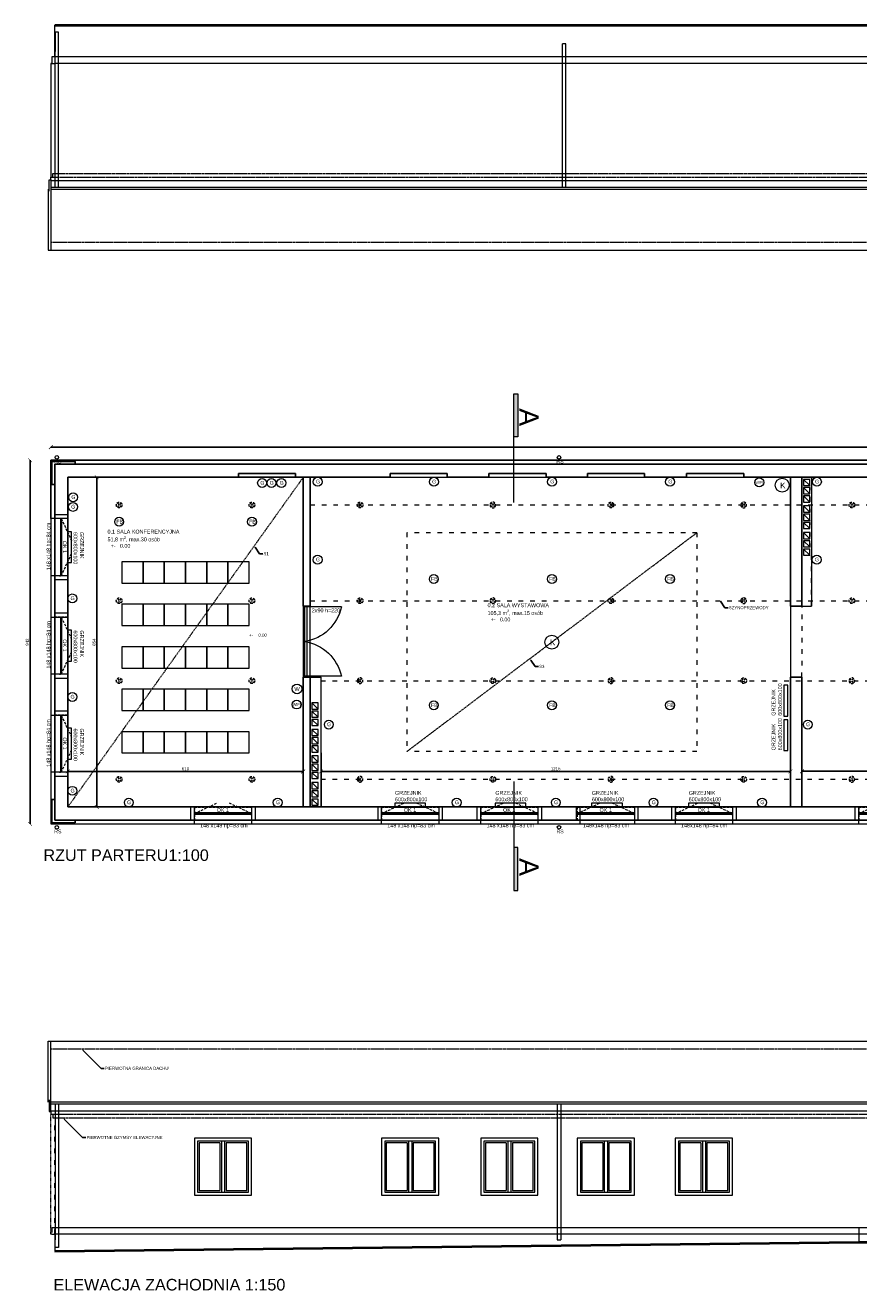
# Model space of a CAD drawing. Header units: centimetres. Extents: x -2458 to 12284, y -19336 to 2224.
# Tile 2 of 20: x 473 to 2632, y -11137 to -7860. Entities that reach past the tile are written whole.
import ezdxf
from ezdxf import colors
from ezdxf.entities.mleader import LeaderData, LeaderLine
from ezdxf.math import Vec2, Vec3

# ---------------------------------------------------------------- set-up
doc = ezdxf.new("R2010")
doc.units = ezdxf.units.CM
for name, pattern in [('DASHED2', [9.525, 6.35, -3.175]), ('GCAD_ISO03W100', [30, 12, -18]), ('KRE-DR', [0.1, 0.06, -0.04])]:
    doc.linetypes.add(name, pattern=pattern)
for name, color, linetype, lineweight in [('100_KONSTRUKCYNE', 10, 'Continuous', 25), ('200_DZIAŁOWE', 50, 'Continuous', 15), ('300_DRZWI NOWE', 60, 'Continuous', 5), ('400_OKNA ISTNIEJĄCE', 130, 'Continuous', 5), ('500_WIDOK', 220, 'Continuous', 5), ('600_POWIERZCHNIE', 11, 'Continuous', 9), ('700_ELEWACJE', 70, 'Continuous', 9), ('800_WYMIARY', 210, 'Continuous', 9), ('900_SUFITY PODWIESZONE', 40, 'Continuous', 9), ('901_LAMPY', 51, 'Continuous', 5)]:
    doc.layers.add(name, color=color, linetype=linetype, lineweight=lineweight)
doc.styles.get("Standard").update_dxf_attribs({"font": 'arial.ttf'})
doc.dimstyles.new('Kasia', dxfattribs={"dimtxt": 8, "dimasz": 10, "dimexe": 1.25, "dimexo": 0.625, "dimgap": 3, "dimtad": 1, "dimtxsty": 'Standard', "dimblk": 'ARCHTICK', "dimcen": 2.5, "dimse1": 1, "dimse2": 1, "dimadec": 0, "dimazin": 0, "dimtfac": 1, "dimtmove": 0, "dimatfit": 3, "dimldrblk": 'ARCHTICK', "dimfxl": 1, "dimarcsym": 1})

# ---------------------------------------------------------------- blocks, each defined once
blk = doc.blocks.new('OKNO 148')
at = {"layer": '400_OKNA ISTNIEJĄCE', "linetype": 'DASHED2'}
for p, q in [((2587.8, 819.4), (2647.5, 847.4)), ((2587.8, 836.4), (2735.8, 836.4)), ((2587.8, 836.4), (2587.8, 802.4)), ((2735.8, 819.4), (2676, 847.4)), ((2735.8, 836.4), (2735.8, 802.4)), ((2587.8, 802.4), (2735.8, 802.4))]:
    blk.add_line(p, q, dxfattribs=at)
at = {"layer": '400_OKNA ISTNIEJĄCE'}
for p, q in [((2735.8, 820.9), (2587.8, 820.9)), ((2590.8, 820.9), (2590.8, 817.9)), ((2590.8, 819.4), (2658.8, 819.4)), ((2658.8, 820.9), (2658.8, 817.9)), ((2661.8, 820.9), (2661.8, 817.9)), ((2664.8, 820.9), (2664.8, 817.9)), ((2664.8, 819.4), (2732.8, 819.4)), ((2732.8, 820.9), (2732.8, 817.9)), ((2587.8, 817.9), (2735.8, 817.9)), ((2587.8, 817.9), (2587.8, 814.9)), ((2735.8, 814.9), (2735.8, 817.9))]:
    blk.add_line(p, q, dxfattribs=at)
at = {"layer": '400_OKNA ISTNIEJĄCE', "insert": (2645.4, 833.7), "char_height": 10, "width": 232.929, "attachment_point": 1}
blk.add_mtext('OK 1', dxfattribs=at)
blk = doc.blocks.new('okno elewacja')
at = {"layer": '400_OKNA ISTNIEJĄCE'}
for p, q in [((9517.3, 2425.9), (9369.3, 2425.9)), ((9369.3, 2425.9), (9369.3, 2277.9)), ((9517.3, 2277.9), (9517.3, 2425.9)), ((9509.3, 2417.9), (9377.3, 2417.9)), ((9377.3, 2417.9), (9377.3, 2285.9)), ((9435.3, 2413.9), (9381.3, 2413.9)), ((9381.3, 2413.9), (9381.3, 2289.9)), ((9435.3, 2289.9), (9435.3, 2413.9)), ((9439.3, 2285.9), (9439.3, 2417.9)), ((9447.3, 2285.9), (9447.3, 2417.9)), ((9505.3, 2413.9), (9451.3, 2413.9)), ((9451.3, 2289.9), (9451.3, 2413.9)), ((9505.3, 2289.9), (9505.3, 2413.9)), ((9509.3, 2285.9), (9509.3, 2417.9)), ((9369.3, 2277.9), (9517.3, 2277.9)), ((9377.3, 2285.9), (9509.3, 2285.9)), ((9381.3, 2289.9), (9435.3, 2289.9)), ((9451.3, 2289.9), (9505.3, 2289.9))]:
    blk.add_line(p, q, dxfattribs=at)
blk = doc.blocks.new('drzwi 180')
at = {"layer": '300_DRZWI NOWE'}
for p, q in [((1455.4, -9081.9), (1455.4, -9176.9)), ((1635.4, -9081.9), (1635.4, -9176.9))]:
    blk.add_line(p, q, dxfattribs=at)
blk.add_lwpolyline([(1637.4, -9171.9), (1453.4, -9171.9), (1453.4, -9176.9), (1455.4, -9176.9), (1455.4, -9171.9), (1455.4, -9176.9), (1637.4, -9176.9), (1637.4, -9171.9), (1635.4, -9171.9), (1635.4, -9176.9)], dxfattribs=at)
for centre, start, end in [((1431.1, -9195), 9.0136, 77.8901), ((1659.6, -9195), 102.1099, 170.9864)]:
    blk.add_arc(centre, 115.7, start, end, dxfattribs=at)
blk = doc.blocks.new('_ArchTick')
at = {"color": 0, "linetype": 'ByBlock', "transparency": 16777216, "const_width": 0.15}
blk.add_lwpolyline([(-0.5, -0.5), (0.5, 0.5)], dxfattribs=at)
blk = doc.blocks.new('*D56')
at = {"layer": '800_WYMIARY', "color": 0, "lineweight": -2}
blk.add_line((582.8, -9792.4), (1192.8, -9792.4), dxfattribs=at)
at = {"layer": '800_WYMIARY', "color": 0, "lineweight": -2, "xscale": 10, "yscale": 10, "zscale": 10, "rotation": 180}
blk.add_blockref('_ArchTick', (582.8, -9792.4), dxfattribs=at)
at = {"layer": '800_WYMIARY', "color": 0, "lineweight": -2, "xscale": 10, "yscale": 10, "zscale": 10}
blk.add_blockref('_ArchTick', (1192.8, -9792.4), dxfattribs=at)
at = {"layer": '800_WYMIARY', "color": 0, "insert": (887.8, -9785.4), "char_height": 8, "attachment_point": 5}
blk.add_mtext('610', dxfattribs=at)
blk = doc.blocks.new('*D58')
at = {"layer": '800_WYMIARY', "color": 0, "lineweight": -2}
blk.add_line((1238.8, -9792.3), (2454.8, -9792.3), dxfattribs=at)
at = {"layer": '800_WYMIARY', "color": 0, "lineweight": -2, "xscale": 10, "yscale": 10, "zscale": 10, "rotation": 180}
blk.add_blockref('_ArchTick', (1238.8, -9792.3), dxfattribs=at)
at = {"layer": '800_WYMIARY', "color": 0, "lineweight": -2, "xscale": 10, "yscale": 10, "zscale": 10}
blk.add_blockref('_ArchTick', (2454.8, -9792.3), dxfattribs=at)
at = {"layer": '800_WYMIARY', "color": 0, "insert": (1846.8, -9785.3), "char_height": 8, "attachment_point": 5}
blk.add_mtext('1216', dxfattribs=at)
blk = doc.blocks.new('kamera')
at = {"layer": '500_WIDOK'}
blk.add_circle((8055.2, -9517.4), 18, dxfattribs=at)
at = {"layer": '500_WIDOK', "insert": (8050, -9510.4), "char_height": 15, "width": 232.929, "attachment_point": 1}
blk.add_mtext('K', dxfattribs=at)
blk = doc.blocks.new('k1')
at = {"layer": '200_DZIAŁOWE'}
blk.add_line((7814.8, -9228.4), (7830.8, -9244.4), dxfattribs=at)
blk.add_lwpolyline([(7814.8, -9228.4), (7814.8, -9244.4), (7830.8, -9244.4), (7830.8, -9228.4), (7814.8, -9228.4)], dxfattribs=at)
blk = doc.blocks.new('FB')
at = {"layer": '500_WIDOK'}
blk.add_circle((2912.2, -9700), 11.6, dxfattribs=at)
at = {"layer": '500_WIDOK', "insert": (2904.9, -9694.9), "char_height": 9.69, "width": 150.523, "attachment_point": 1}
blk.add_mtext('FB', dxfattribs=at)
blk = doc.blocks.new('grzejnik 800x100')
at = {"layer": '500_WIDOK'}
blk.add_lwpolyline([(4419, -9752.8), (4419, -9762.8), (4499, -9762.8), (4499, -9752.8), (4419, -9752.8)], dxfattribs=at)
at = {"layer": '500_WIDOK', "insert": (4419.7, -9721.2), "char_height": 10, "width": 131.577, "attachment_point": 1}
blk.add_mtext('GRZEJNIK 600x800x100', dxfattribs=at)
blk = doc.blocks.new('gniazdo')
at = {"layer": '500_WIDOK'}
blk.add_circle((8039.5, -9399.9), 11.6, dxfattribs=at)
at = {"layer": '500_WIDOK', "insert": (8034.9, -9394.5), "char_height": 9.69, "width": 150.523, "attachment_point": 1}
blk.add_mtext('G', dxfattribs=at)
blk = doc.blocks.new('włącznik')
at = {"layer": '500_WIDOK'}
blk.add_circle((7992.9, -9401), 12.6, dxfattribs=at)
at = {"layer": '500_WIDOK', "insert": (7985.9, -9396.2), "char_height": 10.5, "width": 163.633, "attachment_point": 1}
blk.add_mtext('W', dxfattribs=at)
blk = doc.blocks.new('oświetlenie')
at = {"layer": '901_LAMPY', "linetype": 'DASHED2'}
for p, q in [((8105, -9394.1), (8096, -9405.7)), ((8096, -9394.1), (8105, -9405.7))]:
    blk.add_line(p, q, dxfattribs=at)
blk.add_circle((8100.5, -9399.9), 7.36, dxfattribs=at)
blk = doc.blocks.new('*D343')
at = {"layer": '800_WYMIARY', "color": 0, "lineweight": -2}
blk.add_line((658.1, -9030.4), (658.1, -9884.4), dxfattribs=at)
at = {"layer": '800_WYMIARY', "color": 0, "lineweight": -2, "xscale": 10, "yscale": 10, "zscale": 10}
for p, rotation in [((658.1, -9030.4), 90.00000000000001), ((658.1, -9884.4), 270)]:
    blk.add_blockref('_ArchTick', p, dxfattribs=dict(at, rotation=rotation))
at = {"layer": '800_WYMIARY', "color": 0, "insert": (651, -9457.4), "char_height": 8, "attachment_point": 5, "rotation": 90}
blk.add_mtext('854', dxfattribs=at)
blk = doc.blocks.new('*D387')
at = {"layer": '800_WYMIARY', "color": 0, "lineweight": -2}
blk.add_line((8881.8, -8952.5), (538.8, -8952.5), dxfattribs=at)
at = {"layer": '800_WYMIARY', "color": 0, "lineweight": -2, "xscale": 10, "yscale": 10, "zscale": 10, "rotation": 180}
blk.add_blockref('_ArchTick', (538.8, -8952.5), dxfattribs=at)
at = {"layer": '800_WYMIARY', "color": 0, "lineweight": -2, "xscale": 10, "yscale": 10, "zscale": 10}
blk.add_blockref('_ArchTick', (8881.8, -8952.5), dxfattribs=at)
at = {"layer": '800_WYMIARY', "color": 0, "insert": (4710.3, -8945.4), "char_height": 8, "attachment_point": 5}
blk.add_mtext('8343', dxfattribs=at)
blk = doc.blocks.new('*D388')
at = {"layer": '800_WYMIARY', "color": 0, "lineweight": -2}
blk.add_line((485.1, -8986.4), (485.1, -9928.4), dxfattribs=at)
at = {"layer": '800_WYMIARY', "color": 0, "lineweight": -2, "xscale": 10, "yscale": 10, "zscale": 10}
for p, rotation in [((485.1, -8986.4), 90), ((485.1, -9928.4), 270)]:
    blk.add_blockref('_ArchTick', p, dxfattribs=dict(at, rotation=rotation))
at = {"layer": '800_WYMIARY', "color": 0, "insert": (478, -9457.4), "char_height": 8, "attachment_point": 5, "rotation": 90}
blk.add_mtext('942', dxfattribs=at)
blk = doc.blocks.new('*D399')
at = {"layer": '800_WYMIARY', "color": 0, "lineweight": -2}
blk.add_line((3709.8, -9792), (2484.8, -9792), dxfattribs=at)
at = {"layer": '800_WYMIARY', "color": 0, "lineweight": -2, "xscale": 10, "yscale": 10, "zscale": 10, "rotation": 180}
blk.add_blockref('_ArchTick', (2484.8, -9792), dxfattribs=at)
at = {"layer": '800_WYMIARY', "color": 0, "lineweight": -2, "xscale": 10, "yscale": 10, "zscale": 10}
blk.add_blockref('_ArchTick', (3709.8, -9792), dxfattribs=at)
at = {"layer": '800_WYMIARY', "color": 0, "insert": (3097.3, -9784.9), "char_height": 8, "attachment_point": 5}
blk.add_mtext('1225', dxfattribs=at)
blk = doc.blocks.new('STRZAŁKA')
at = {"layer": '600_POWIERZCHNIE'}
h = blk.add_hatch(color=256, dxfattribs=at)
h.dxf.hatch_style = 1
h.paths.add_polyline_path([(1756.5, -10100.9), (1756.5, -9989.2), (1746.5, -9989.2), (1746.5, -10100.9), (1756.5, -10100.9)], is_closed=False)
blk.add_line((1746.5, -9818.7), (1746.5, -10100.9), dxfattribs=at)
blk.add_lwpolyline([(1746.5, -10100.9), (1756.5, -10100.9), (1756.5, -9989.2), (1746.5, -9989.2)], dxfattribs=at)
blk = doc.blocks.new('RS')
at = {"layer": '500_WIDOK'}
blk.add_circle((554.4, -9936.9), 4.5, dxfattribs=at)
at = {"layer": '500_WIDOK', "insert": (547.7, -9942.8), "char_height": 9.69, "width": 150.523, "attachment_point": 1}
blk.add_mtext('RS', dxfattribs=at)
blk = doc.blocks.new('RURY S')
at = {"layer": '200_DZIAŁOWE'}
for p in [(0, 0), (1301, 0)]:
    blk.add_blockref('RS', p, dxfattribs=at)
blk = doc.blocks.new('wifi')
at = {"layer": '500_WIDOK'}
blk.add_circle((3872.6, -9470.7), 11.6, dxfattribs=at)
at = {"layer": '500_WIDOK', "insert": (3862.6, -9467.2), "char_height": 7, "width": 150.523, "attachment_point": 1}
blk.add_mtext('WIFI', dxfattribs=at)
blk = doc.blocks.new('RS POLNOC')
at = {"layer": '200_DZIAŁOWE'}
for p in [(-872.6, 3755.1), (428.4, 3755.1)]:
    blk.add_blockref('RS', p, dxfattribs=at)
blk = doc.blocks.new('DETAL ELEWACJA')
at = {"layer": '200_DZIAŁOWE'}
for p, q in [((9014, -12543.9), (9014, -12396.4)), ((9014, -12554.2), (9014, -12543.9))]:
    blk.add_line(p, q, dxfattribs=at)
blk.add_lwpolyline([(9012.1, -12548.7), (9012.1, -12578.5), (9005.5, -12578.5)], dxfattribs=at)
at = {"layer": '500_WIDOK'}
for p, q in [((9007.6, -12554), (664.6, -12554)), ((9007.6, -12559.4), (664.6, -12559.4)), ((7673.1, -12559.4), (7673.1, -12930.6)), ((7682.1, -12559.4), (7682.1, -12930.6)), ((8987.6, -12559.4), (8987.6, -12910.6)), ((8996.6, -12559.4), (8996.6, -12910.6)), ((8987.6, -12910.6), (8987.6, -12960.6)), ((8996.6, -12960.6), (8996.6, -12910.6)), ((7673.1, -12930.6), (7682.1, -12930.6)), ((8987.6, -12960.6), (8996.6, -12960.6))]:
    blk.add_line(p, q, dxfattribs=at)
blk = doc.blocks.new('grzejnik 600x800x100 mirror')
at = {"layer": '500_WIDOK'}
blk.add_lwpolyline([(3614.6, -9775.3), (3624.6, -9775.3), (3624.6, -9695.3), (3614.6, -9695.3), (3614.6, -9775.3)], dxfattribs=at)
at = {"layer": '500_WIDOK', "insert": (3583, -9774.6), "char_height": 10, "width": 131.577, "attachment_point": 1, "rotation": 90}
blk.add_mtext('GRZEJNIK 600x800x100', dxfattribs=at)

msp = doc.modelspace()

# ---------------------------------------------------------------- linework, layer by layer
at = {"layer": '100_KONSTRUKCYNE'}
for p, q in [((548.847, -9918.404), (548.847, -8996.404)), ((548.847, -8996.404), (4390.847, -8996.404)), ((582.847, -9884.404), (582.847, -9030.404)), ((582.847, -9030.404), (1024.847, -9030.404)), ((1172.847, -9020.404), (1024.847, -9020.404)), ((1024.847, -9020.404), (1024.847, -9030.404)), ((1172.847, -9030.404), (1172.847, -9020.404)), ((1172.847, -9030.404), (1417.847, -9030.404)), ((1192.847, -9363.904), (1192.847, -9030.404)), ((1210.847, -9030.404), (1210.847, -9363.904)), ((1210.847, -9363.904), (1210.847, -9030.404)), ((1565.847, -9020.404), (1417.847, -9020.404)), ((1417.847, -9020.404), (1417.847, -9030.404)), ((1565.847, -9030.404), (1565.847, -9020.404)), ((1565.847, -9030.404), (1673.847, -9030.404)), ((1821.847, -9020.404), (1673.847, -9020.404)), ((1673.847, -9020.404), (1673.847, -9030.404)), ((1821.847, -9030.404), (1821.847, -9020.404)), ((1821.847, -9030.404), (1928.847, -9030.404)), ((2076.847, -9020.404), (1928.847, -9020.404)), ((1928.847, -9020.404), (1928.847, -9030.404)), ((2076.847, -9030.404), (2076.847, -9020.404)), ((2076.847, -9030.404), (2185.847, -9030.404)), ((2333.847, -9020.404), (2185.847, -9020.404)), ((2185.847, -9020.404), (2185.847, -9030.404)), ((2333.847, -9030.404), (2333.847, -9020.404)), ((2333.847, -9030.404), (2658.847, -9030.404)), ((2454.847, -9363.904), (2454.847, -9030.404)), ((2484.847, -9030.404), (2484.847, -9165.404)), ((2484.847, -9363.904), (2484.847, -9030.404)), ((1210.847, -9363.904), (1192.847, -9363.904)), ((2454.847, -9363.904), (2484.847, -9363.904)), ((1192.847, -9884.404), (1192.847, -9547.904)), ((1210.847, -9547.904), (1192.847, -9547.904)), ((1210.847, -9884.404), (1210.847, -9547.904)), ((2454.847, -9884.404), (2454.847, -9547.904)), ((2454.847, -9547.904), (2484.847, -9547.904)), ((2484.847, -9637.904), (2484.847, -9547.904)), ((2484.847, -9884.404), (2484.847, -9637.904)), ((1238.847, -9744.404), (1238.847, -9884.404)), ((582.847, -9884.404), (4365.847, -9884.404)), ((548.847, -9918.404), (4390.847, -9918.404))]:
    msp.add_line(p, q, dxfattribs=at)
for points in [[(548.847, -9049.404), (541.847, -9049.404), (541.847, -8989.404), (601.847, -8989.404), (601.847, -8996.404)], [(548.847, -9865.404), (541.847, -9865.404), (541.847, -9925.404), (601.847, -9925.404), (601.847, -9918.404)]]:
    msp.add_lwpolyline(points, dxfattribs=at)
at = {"layer": '200_DZIAŁOWE'}
for p, q in [((538.847, -8986.404), (4383.847, -8986.404)), ((538.847, -9137.404), (538.847, -8986.404)), ((1172.847, -9030.404), (1024.847, -9030.404)), ((1417.847, -9030.404), (1565.847, -9030.404)), ((1673.847, -9030.404), (1821.847, -9030.404)), ((1928.847, -9030.404), (2076.847, -9030.404)), ((2185.847, -9030.404), (2333.847, -9030.404)), ((2484.847, -9030.404), (2509.847, -9030.404)), ((2509.847, -9030.404), (2509.847, -9363.904)), ((582.847, -9137.404), (538.847, -9137.404)), ((582.847, -9127.404), (548.847, -9127.404)), ((582.847, -9137.404), (582.847, -9127.404)), ((2484.847, -9363.904), (2498.847, -9363.904)), ((2498.847, -9363.904), (2509.847, -9363.904)), ((1210.847, -9547.904), (1238.847, -9547.904)), ((1238.847, -9744.404), (1238.847, -9547.904)), ((532.374, -10491.073), (8888.319, -10491.073)), ((532.374, -10638.562), (532.374, -10491.073)), ((532.374, -10648.797), (532.374, -10638.562))]:
    msp.add_line(p, q, dxfattribs=at)
for points in [[(548.847, -9295.404), (582.847, -9295.404), (582.847, -9285.404), (538.847, -9285.404), (538.847, -9392.404), (582.847, -9392.404), (582.847, -9382.404), (548.847, -9382.404)], [(548.847, -9550.404), (582.847, -9550.404), (582.847, -9540.404), (538.847, -9540.404), (538.847, -9646.404), (582.847, -9646.404), (582.847, -9636.404), (548.847, -9636.404)], [(548.847, -9804.404), (582.847, -9804.404), (582.847, -9794.404), (548.847, -9794.404), (538.847, -9794.404), (538.847, -9918.404), (538.847, -9928.404), (910.847, -9928.404), (910.847, -9884.404), (900.847, -9884.404), (900.847, -9918.404)], [(1068.847, -9918.404), (1068.847, -9884.404), (1058.847, -9884.404), (1058.847, -9918.404), (1058.847, -9918.404), (1058.847, -9928.404), (1395.847, -9928.404), (1395.847, -9884.404), (1385.847, -9884.404), (1385.847, -9918.404)], [(1553.847, -9918.404), (1553.847, -9884.404), (1543.847, -9884.404), (1543.847, -9918.404), (1543.847, -9918.404), (1543.847, -9928.404), (1652.847, -9928.404), (1652.847, -9884.404), (1642.847, -9884.404), (1642.847, -9918.404)], [(1810.847, -9918.404), (1810.847, -9884.404), (1800.847, -9884.404), (1800.847, -9918.404), (1800.847, -9918.404), (1800.847, -9928.404), (1909.847, -9928.404), (1909.847, -9884.404), (1899.847, -9884.404), (1899.847, -9918.404)], [(2060.847, -9918.404), (2060.847, -9884.404), (2050.847, -9884.404), (2050.847, -9918.404), (2050.847, -9918.404), (2050.847, -9928.404), (2156.847, -9928.404), (2156.847, -9884.404), (2146.847, -9884.404), (2146.847, -9918.404)], [(2314.847, -9918.404), (2314.847, -9884.404), (2304.847, -9884.404), (2304.847, -9918.404), (2304.847, -9918.404), (2304.847, -9928.404), (2631.847, -9928.404), (2631.847, -9884.404), (2621.847, -9884.404), (2621.847, -9918.404)], [(534.289, -10643.307), (534.289, -10673.152), (540.877, -10673.152)]]:
    msp.add_lwpolyline(points, dxfattribs=at)
at = {"layer": '300_DRZWI NOWE'}
msp.add_line((1201.847, -9406.404), (1201.847, -9503.404), dxfattribs=at)
at = {"layer": '500_WIDOK'}
for p, q in [((1210.847, -9030.404), (2454.847, -9030.404)), ((8881.847, -10648.642), (538.847, -10648.642)), ((8881.847, -10654.05), (538.847, -10654.05)), ((549.853, -10654.05), (549.853, -11005.252)), ((558.853, -10654.05), (558.853, -11005.252)), ((1850.853, -10654.05), (1850.853, -11005.252)), ((1859.853, -10654.05), (1859.853, -11005.252)), ((549.853, -11025.252), (549.853, -11005.252)), ((558.853, -11005.252), (558.853, -11025.252)), ((558.853, -11025.252), (549.853, -11025.252))]:
    msp.add_line(p, q, dxfattribs=at)
for points in [[(722.847, -9304.404), (777.847, -9304.404), (777.847, -9249.404), (722.847, -9249.404), (722.847, -9304.404)], [(777.847, -9304.404), (832.847, -9304.404), (832.847, -9249.404), (777.847, -9249.404), (777.847, -9304.404)], [(832.847, -9304.404), (887.847, -9304.404), (887.847, -9249.404), (832.847, -9249.404), (832.847, -9304.404)], [(887.847, -9304.404), (942.847, -9304.404), (942.847, -9249.404), (887.847, -9249.404), (887.847, -9304.404)], [(942.847, -9304.404), (997.847, -9304.404), (997.847, -9249.404), (942.847, -9249.404), (942.847, -9304.404)], [(997.847, -9304.404), (1052.847, -9304.404), (1052.847, -9249.404), (997.847, -9249.404), (997.847, -9304.404)], [(722.847, -9414.404), (777.847, -9414.404), (777.847, -9359.404), (722.847, -9359.404), (722.847, -9414.404)], [(777.847, -9414.404), (832.847, -9414.404), (832.847, -9359.404), (777.847, -9359.404), (777.847, -9414.404)], [(832.847, -9414.404), (887.847, -9414.404), (887.847, -9359.404), (832.847, -9359.404), (832.847, -9414.404)], [(887.847, -9414.404), (942.847, -9414.404), (942.847, -9359.404), (887.847, -9359.404), (887.847, -9414.404)], [(942.847, -9414.404), (997.847, -9414.404), (997.847, -9359.404), (942.847, -9359.404), (942.847, -9414.404)], [(997.847, -9414.404), (1052.847, -9414.404), (1052.847, -9359.404), (997.847, -9359.404), (997.847, -9414.404)], [(722.847, -9524.404), (777.847, -9524.404), (777.847, -9469.404), (722.847, -9469.404), (722.847, -9524.404)], [(777.847, -9524.404), (832.847, -9524.404), (832.847, -9469.404), (777.847, -9469.404), (777.847, -9524.404)], [(832.847, -9524.404), (887.847, -9524.404), (887.847, -9469.404), (832.847, -9469.404), (832.847, -9524.404)], [(887.847, -9524.404), (942.847, -9524.404), (942.847, -9469.404), (887.847, -9469.404), (887.847, -9524.404)], [(942.847, -9524.404), (997.847, -9524.404), (997.847, -9469.404), (942.847, -9469.404), (942.847, -9524.404)], [(997.847, -9524.404), (1052.847, -9524.404), (1052.847, -9469.404), (997.847, -9469.404), (997.847, -9524.404)], [(722.847, -9634.404), (777.847, -9634.404), (777.847, -9579.404), (722.847, -9579.404), (722.847, -9634.404)], [(777.847, -9634.404), (832.847, -9634.404), (832.847, -9579.404), (777.847, -9579.404), (777.847, -9634.404)], [(832.847, -9634.404), (887.847, -9634.404), (887.847, -9579.404), (832.847, -9579.404), (832.847, -9634.404)], [(887.847, -9634.404), (942.847, -9634.404), (942.847, -9579.404), (887.847, -9579.404), (887.847, -9634.404)], [(942.847, -9634.404), (997.847, -9634.404), (997.847, -9579.404), (942.847, -9579.404), (942.847, -9634.404)], [(997.847, -9634.404), (1052.847, -9634.404), (1052.847, -9579.404), (997.847, -9579.404), (997.847, -9634.404)], [(722.847, -9744.404), (777.847, -9744.404), (777.847, -9689.404), (722.847, -9689.404), (722.847, -9744.404)], [(777.847, -9744.404), (832.847, -9744.404), (832.847, -9689.404), (777.847, -9689.404), (777.847, -9744.404)], [(832.847, -9744.404), (887.847, -9744.404), (887.847, -9689.404), (832.847, -9689.404), (832.847, -9744.404)], [(887.847, -9744.404), (942.847, -9744.404), (942.847, -9689.404), (887.847, -9689.404), (887.847, -9744.404)], [(942.847, -9744.404), (997.847, -9744.404), (997.847, -9689.404), (942.847, -9689.404), (942.847, -9744.404)], [(997.847, -9744.404), (1052.847, -9744.404), (1052.847, -9689.404), (997.847, -9689.404), (997.847, -9744.404)]]:
    msp.add_lwpolyline(points, dxfattribs=at)
at = {"layer": '600_POWIERZCHNIE'}
for points in [[(582.847, -9030.404), (1192.847, -9030.404), (1192.847, -9884.404), (582.847, -9884.404), (582.847, -9030.404)], [(1210.847, -9030.404), (2454.847, -9030.404), (2454.847, -9884.404), (1238.847, -9884.404), (1238.847, -9547.904), (1210.847, -9547.904), (1210.847, -9030.404)]]:
    msp.add_lwpolyline(points, dxfattribs=at)
at = {"layer": '600_POWIERZCHNIE', "linetype": 'GCAD_ISO03W100'}
msp.add_lwpolyline([(2509.847, -9030.404), (3728.847, -9030.404), (3728.847, -9669.404), (3709.847, -9669.404), (3709.847, -9884.404), (2484.847, -9884.404), (2484.847, -9547.904), (2484.847, -9547.904), (2485.597, -9363.904), (2509.847, -9363.904), (2509.847, -9030.404)], dxfattribs=at)
at = {"layer": '700_ELEWACJE'}
for p, q in [((548.847, -7941.735), (548.847, -7859.735)), ((548.847, -7941.735), (541.847, -7941.735)), ((541.847, -7941.735), (541.847, -7958.735)), ((541.847, -7958.735), (548.847, -7958.735)), ((8871.847, -7941.735), (548.847, -7941.735)), ((8871.847, -7958.735), (548.847, -7958.735)), ((538.847, -8261.735), (538.847, -8252.735)), ((538.847, -8261.735), (8881.847, -8261.735)), ((538.847, -8261.735), (538.847, -8441.735)), ((532.374, -8441.735), (8888.319, -8441.735)), ((538.847, -10671.073), (538.847, -10491.073)), ((538.847, -10511.073), (538.847, -10501.073)), ((538.847, -10671.073), (8881.847, -10671.073)), ((538.847, -10671.073), (538.847, -10680.073)), ((8871.847, -10974.073), (548.847, -10974.073)), ((548.847, -10974.073), (548.847, -11036.073)), ((2631.847, -10974.073), (2631.847, -11012.073)), ((541.847, -10991.073), (538.847, -10991.073)), ((541.847, -10991.073), (548.847, -10991.073)), ((3904.645, -10991.073), (548.847, -10991.073))]:
    msp.add_line(p, q, dxfattribs=at)
at = {"layer": '700_ELEWACJE', "lineweight": 40}
for p, q in [((548.847, -7859.735), (4520.847, -7859.735)), ((2631.847, -11012.073), (548.847, -11036.073)), ((4130.223, -11011.088), (2631.847, -11012.073))]:
    msp.add_line(p, q, dxfattribs=at)
at = {"layer": '700_ELEWACJE', "linetype": 'DASHED2', "ltscale": 0.3}
for p, q in [((548.847, -7941.735), (548.847, -8243.735)), ((538.847, -8252.735), (543.847, -8252.735)), ((543.847, -8252.735), (543.847, -8243.735)), ((543.847, -8243.735), (548.847, -8243.735)), ((543.847, -8252.735), (8876.847, -8252.735)), ((548.847, -8243.735), (8871.847, -8243.735)), ((538.847, -8421.735), (8881.847, -8421.735)), ((538.847, -10511.073), (8881.847, -10511.073)), ((538.847, -10680.073), (543.847, -10680.073)), ((543.847, -10680.073), (8876.847, -10680.073)), ((543.847, -10680.073), (543.847, -10689.073)), ((543.847, -10689.073), (548.847, -10689.073)), ((548.847, -10689.073), (8871.847, -10689.073))]:
    msp.add_line(p, q, dxfattribs=at)
at = {"layer": '700_ELEWACJE', "linetype": 'KRE-DR'}
msp.add_line((538.847, -10991.073), (538.847, -10680.073), dxfattribs=at)
at = {"layer": '700_ELEWACJE', "linetype": 'GCAD_ISO03W100'}
for p, q in [((548.847, -10991.073), (548.847, -10689.073)), ((548.847, -10974.073), (541.847, -10974.073)), ((541.847, -10974.073), (541.847, -10991.073))]:
    msp.add_line(p, q, dxfattribs=at)
at = {"layer": '700_ELEWACJE'}
msp.add_lwpolyline([(541.847, -7958.735), (538.847, -7958.735), (538.847, -8252.735)], dxfattribs=at)
at = {"layer": '800_WYMIARY'}
msp.add_line((1850.853, -11005.252), (1859.853, -11005.252), dxfattribs=at)
msp.add_lwpolyline([(538.847, -8986.404), (538.847, -9928.404), (8881.847, -9928.404), (8881.847, -8986.404), (538.847, -8986.404)], dxfattribs=at)
at = {"layer": '900_SUFITY PODWIESZONE', "linetype": 'DASHED2', "ltscale": 0.3}
for p, q in [((1192.847, -9030.404), (582.847, -9884.404)), ((2212.897, -9173.883), (1461.087, -9740.842))]:
    msp.add_line(p, q, dxfattribs=at)
at = {"layer": '900_SUFITY PODWIESZONE', "linetype": 'GCAD_ISO03W100'}
for p, q in [((2212.897, -9173.883), (1461.087, -9173.883)), ((1461.087, -9173.883), (1461.087, -9740.842)), ((2212.897, -9173.883), (2212.897, -9740.842)), ((2212.897, -9740.842), (1461.087, -9740.842))]:
    msp.add_line(p, q, dxfattribs=at)
at = {"layer": '901_LAMPY', "linetype": 'GCAD_ISO03W100'}
for p, q in [((1210.847, -9102.143), (3716.829, -9102.068)), ((1210.847, -9350.039), (3716.829, -9350.039)), ((1238.847, -9557.2), (3716.829, -9557.2)), ((1238.847, -9812.507), (3716.829, -9812.507))]:
    msp.add_line(p, q, dxfattribs=at)

# ---------------------------------------------------------------- block references
at = {"layer": '200_DZIAŁOWE', "xscale": -1, "rotation": 180}
msp.add_blockref('STRZAŁKA', (-8.11, -18914.807), dxfattribs=at)
at = {"layer": '200_DZIAŁOWE'}
for name, p in [('gniazdo', (-6953.16, 354.746)), ('gniazdo', (-6928.949, 354.746)), ('gniazdo', (-6903.125, 354.746)), ('gniazdo', (-6809.292, 357.841)), ('gniazdo', (-6508.151, 357.841)), ('gniazdo', (-6202.246, 357.841)), ('gniazdo', (-5896.341, 357.841)), ('kamera', (-5621.736, 466.45)), ('k1', (-5325.578, 192.597)), ('gniazdo', (-5516.01, 357.841)), ('gniazdo', (-7442.752, 317.623)), ('k1', (-5325.578, 171.195)), ('k1', (-5325.578, 149.792)), ('gniazdo', (-7443.29, 292.874)), ('k1', (-5325.578, 123.792)), ('FB', (-2196.272, 554.329)), ('FB', (-1852.345, 554.329)), ('k1', (-5325.578, 102.389)), ('k1', (-5325.578, 80.986)), ('k1', (-5325.578, 54.986)), ('k1', (-5325.578, 33.584)), ('gniazdo', (-6809.512, 155.984)), ('k1', (-5325.578, 12.181)), ('gniazdo', (-5516.23, 155.984)), ('FB', (-1381.068, 406.127)), ('FB', (-1075.164, 406.127)), ('FB', (-769.259, 406.127)), ('gniazdo', (-7444.979, 55.628)), ('kamera', (-6218.199, 60.053)), ('włącznik', (-6816.023, -177.428)), ('gniazdo', (-7444.979, -199.372)), ('k1', (-6599.578, -386.181)), ('FB', (-1381.068, 79.168)), ('FB', (-1075.164, 79.168)), ('FB', (-769.259, 79.168)), ('k1', (-6599.578, -407.584)), ('k1', (-6599.578, -428.986)), ('gniazdo', (-6780.417, -270.975)), ('gniazdo', (-5539.472, -270.975)), ('k1', (-6599.578, -454.986)), ('k1', (-6599.578, -476.389)), ('k1', (-6599.578, -497.792)), ('k1', (-6599.578, -523.792)), ('k1', (-6599.578, -545.195)), ('k1', (-6599.578, -566.597)), ('gniazdo', (-7444.979, -442.612)), ('k1', (-6599.578, -592.597)), ('STRZAŁKA', (-8.11, 0)), ('gniazdo', (-7298.521, -472.905)), ('gniazdo', (-6912.766, -472.905)), ('k1', (-6599.578, -614)), ('k1', (-6599.578, -635.403)), ('gniazdo', (-6449.312, -472.905)), ('gniazdo', (-6192.312, -472.905)), ('gniazdo', (-5939.312, -472.905)), ('gniazdo', (-5657.898, -472.905)), ('RURY S', (0, 0))]:
    msp.add_blockref(name, p, dxfattribs=at)
at = {"layer": '300_DRZWI NOWE', "xscale": -1, "rotation": 270}
msp.add_blockref('drzwi 180', (10373.717, -11001.273), dxfattribs=at)
at = {"layer": '400_OKNA ISTNIEJĄCE'}
for name, p, rotation in [('OKNO 148', (-253.588, -6549.647), 270), ('OKNO 148', (-253.588, -6804.647), 270), ('OKNO 148', (-253.588, -7058.647), 270), ('okno elewacja', (10428.103, -8464.158), 180), ('okno elewacja', (10913.103, -8464.158), 180), ('okno elewacja', (11170.103, -8464.158), 180), ('okno elewacja', (11420.103, -8464.158), 180), ('okno elewacja', (11674.103, -8464.158), 180)]:
    msp.add_blockref(name, p, dxfattribs=dict(at, rotation=rotation))
for p in [(-1676.91, -10720.839), (-1191.91, -10720.839), (-934.91, -10720.839), (-684.91, -10720.839), (-430.91, -10720.839), (44.09, -10720.839)]:
    msp.add_blockref('OKNO 148', p, dxfattribs=at)
at = {"layer": '500_WIDOK'}
for name, p, rotation in [('DETAL ELEWACJA', (9546.415, -20838.172), 180), ('grzejnik 800x100', (10345.627, -4752.36), 270), ('grzejnik 800x100', (10345.627, -5007.36), 270), ('grzejnik 800x100', (10345.627, -5261.36), 270)]:
    msp.add_blockref(name, p, dxfattribs=dict(at, rotation=rotation))
for name, p in [('RS POLNOC', (872.59, -2796.962)), ('grzejnik 800x100', (-2989.197, -121.623)), ('grzejnik 800x100', (-2729.197, -121.623)), ('grzejnik 800x100', (-2479.197, -121.623)), ('grzejnik 800x100', (-2228.197, -121.623))]:
    msp.add_blockref(name, p, dxfattribs=at)
at = {"layer": '800_WYMIARY'}
for name, p in [('wifi', (-1498.44, 427.044)), ('grzejnik 600x800x100 mirror', (-1176.702, 126.544)), ('wifi', (-2696.798, -148.221)), ('grzejnik 600x800x100 mirror', (-1176.702, 36.969))]:
    msp.add_blockref(name, p, dxfattribs=at)
at = {"layer": '901_LAMPY'}
for p in [(-7384.617, 297.751), (-7040.689, 297.751), (-6760.388, 297.751), (-6110.556, 297.751), (-5486.388, 297.751), (-7384.617, 49.779), (-7040.689, 49.779), (-6760.388, 49.779), (-6110.556, 49.779), (-5486.388, 49.779), (-7384.617, -157.381), (-7040.689, -157.381), (-7384.617, -412.688), (-7040.689, -412.688)]:
    msp.add_blockref('oświetlenie', p, dxfattribs=at)
at = {"layer": '901_LAMPY', "xscale": -1}
for p in [(9784.539, 297.751), (10434.372, 297.751), (9784.539, 49.779), (10434.372, 49.779)]:
    msp.add_blockref('oświetlenie', p, dxfattribs=at)
at = {"layer": '901_LAMPY', "xscale": -1, "rotation": 180}
for p in [(-6760.388, -18957.169), (-6110.556, -18957.169), (-5486.388, -18957.169), (-6760.388, -19212.476), (-6110.556, -19212.476), (-5486.388, -19212.476)]:
    msp.add_blockref('oświetlenie', p, dxfattribs=at)
at = {"layer": '901_LAMPY', "rotation": 180}
for p in [(9784.539, -18957.169), (10434.372, -18957.169), (9784.539, -19212.476), (10434.372, -19212.476)]:
    msp.add_blockref('oświetlenie', p, dxfattribs=at)

# ---------------------------------------------------------------- texts
at = {"layer": '600_POWIERZCHNIE', "char_height": 50.238, "width": 1170.19319, "rotation": 270}
for insert, attachment_point in [((1802.47, -8898.193), 3), ((1802.47, -10016.614), 1)]:
    msp.add_mtext('A', dxfattribs=dict(at, insert=insert, attachment_point=attachment_point))
at = {"layer": '600_POWIERZCHNIE', "attachment_point": 1}
for s, insert, char_height, width in [('\\A1;0.1 SALA KONFERENCYJNA\\P51,8 m{\\H0.7x;\\S2^ ;}, max.30 osób\\P\\pxi-2.4,l3.2,t3.2;+-^I0.00', (685.819, -9166.217), 10, 308.88117), ('\\A1;0.2 SALA WYSTAWOWA\\P105,3 m{\\H0.7x;\\S2^ ;}, max.15 osób\\P\\pxi-2.4,l3.2,t3.2;+-^I0.00', (1670.332, -9356.909), 10, 308.88117), ('\\pxi-3,l5,t5;+-^I0.00', (1036.758, -9435.121), 8, 308.88117), ('\\A1;RZUT PARTERU1:100', (519.729, -9994.173), 30, 720.20619), ('\\A1;ELEWACJA ZACHODNIA 1:150', (545.66, -11106.691), 30, 720.20619)]:
    msp.add_mtext(s, dxfattribs=dict(at, insert=insert, char_height=char_height, width=width))
at = {"layer": '800_WYMIARY', "char_height": 10, "width": 232.9291, "attachment_point": 1, "rotation": 90}
for insert in [(527.687, -9271.073), (527.687, -9526.073), (527.687, -9780.073)]:
    msp.add_mtext('148 x148 hp=84 cm', dxfattribs=dict(at, insert=insert))
at = {"layer": '800_WYMIARY', "char_height": 10, "width": 232.9291, "attachment_point": 1}
for s, insert in [('2x90 h=220 ', (1214.972, -9370.125)), ('148 x148 hp=83 cm', (925.618, -9927.271)), ('148 x148 hp=83 cm', (1410.618, -9927.271)), ('148 x148 hp=83 cm', (1667.618, -9927.271)), ('148x148 hp=83 cm', (1917.618, -9927.271)), ('148x148 hp=84 cm', (2171.618, -9927.271))]:
    msp.add_mtext(s, dxfattribs=dict(at, insert=insert))

# ---------------------------------------------------------------- dimensions: what is measured, and where the dimension line sits
at = {"layer": '800_WYMIARY'}
for p1, p2, distance, picture, middle in [((8881.847, -8978.247), (538.847, -8978.247), -25.716, '*D387', (4710.347, -8945.444)), ((538.847, -8986.404), (538.847, -9928.404), -53.748, '*D388', (478.014, -9457.404)), ((688.612, -9030.404), (688.612, -9884.404), -30.543, '*D343', (650.984, -9457.404)), ((582.847, -9865.522), (1192.847, -9865.522), 73.078, '*D56', (887.847, -9785.359)), ((1238.847, -9862.349), (2454.847, -9862.349), 70, '*D58', (1846.847, -9785.264)), ((3709.847, -9884.404), (2484.847, -9884.404), -92.383, '*D399', (3097.347, -9784.936))]:
    dim = msp.add_aligned_dim(p1=p1, p2=p2, distance=distance, dimstyle='Kasia', dxfattribs=at)
    dim.commit()
    dim.dimension.update_dxf_attribs({"geometry": picture, "text_midpoint": middle})

# ---------------------------------------------------------------- leaders
at = {"layer": '600_POWIERZCHNIE'}
ml = msp.add_multileader_mtext('Standard', dxfattribs=at)
ml.set_content('PIERWOTNA GRANICA DACHU')
ml.set_leader_properties()
ml.build(insert=Vec2(0, 0))
ctx = ml.context
ctx.base_point, ctx.char_height, ctx.plane_origin = Vec3(677.331, -10561.314), 8, Vec3(655.079, -10541.578)
notes = []
notes.append((ctx, [(0, (1, 1, 0), (669.331, -10561.314), (1, 0), 8, [(0, [(618.9, -10511.073)], 0, [])])]))
ctx.mtext.insert, ctx.mtext.flow_direction = Vec3(679.331, -10557.246), 5
ml = msp.add_multileader_mtext('Standard', dxfattribs=at)
ml.set_content('PIERWOTNE GZYMSY ELEWACYJNE')
ml.set_leader_properties()
ml.build(insert=Vec2(0, 0))
ctx = ml.context
ctx.base_point, ctx.char_height, ctx.plane_origin = Vec3(629.338, -10740.283), 8, Vec3(607.086, -10720.547)
notes.append((ctx, [(0, (1, 1, 0), (621.338, -10740.283), (1, 0), 8, [(0, [(570.907, -10690.042)], 0, [])])]))
ctx.mtext.insert, ctx.mtext.flow_direction = Vec3(631.338, -10736.215), 5
at = {"layer": '900_SUFITY PODWIESZONE'}
ml = msp.add_multileader_mtext('Standard', dxfattribs=at)
ml.set_content('S1')
ml.set_leader_properties()
ml.build(insert=Vec2(0, 0))
ctx = ml.context
ctx.base_point, ctx.char_height, ctx.plane_origin = Vec3(1087.845, -9228.294), 8, Vec3(1065.593, -9208.559)
notes.append((ctx, [(0, (1, 1, 0), (1079.845, -9228.294), (1, 0), 8, [(0, [(1065.593, -9208.559)], 0, [])])]))
ctx.mtext.insert, ctx.mtext.flow_direction = Vec3(1089.845, -9224.226), 5
ml = msp.add_multileader_mtext('Standard', dxfattribs=at)
ml.set_content('SZYNOPRZEWODY')
ml.set_leader_properties()
ml.build(insert=Vec2(0, 0))
ctx = ml.context
ctx.base_point, ctx.char_height, ctx.plane_origin = Vec3(2293.383, -9368.122), 8, Vec3(2271.131, -9348.386)
notes.append((ctx, [(0, (1, 1, 0), (2285.383, -9368.122), (1, 0), 8, [(0, [(2271.131, -9348.386)], 0, [])])]))
ctx.mtext.insert, ctx.mtext.flow_direction = Vec3(2295.383, -9364.053), 5
ml = msp.add_multileader_mtext('Standard', dxfattribs=at)
ml.set_content('S3')
ml.set_leader_properties()
ml.build(insert=Vec2(0, 0))
ctx = ml.context
ctx.base_point, ctx.char_height, ctx.plane_origin = Vec3(1801.994, -9520.272), 8, Vec3(1779.741, -9500.537)
notes.append((ctx, [(0, (1, 1, 0), (1793.994, -9520.272), (1, 0), 8, [(0, [(1779.741, -9500.537)], 0, [])])]))
ctx.mtext.insert, ctx.mtext.flow_direction = Vec3(1803.994, -9516.201), 5
for ctx, leaders in notes:
    for number, flags, end, landing, length, lines in leaders:
        leader = LeaderData()
        leader.index, (leader.has_last_leader_line, leader.has_dogleg_vector, leader.attachment_direction) = number, flags
        leader.last_leader_point, leader.dogleg_vector, leader.dogleg_length = Vec3(end), Vec3(landing), length
        for number, points, colour, breaks in lines:
            line = LeaderLine()
            line.index, line.vertices, line.color, line.breaks = number, Vec3.list(points), colors.encode_raw_color(colour), breaks
            leader.lines.append(line)
        ctx.leaders.append(leader)

doc.saveas('drawing.dxf')
